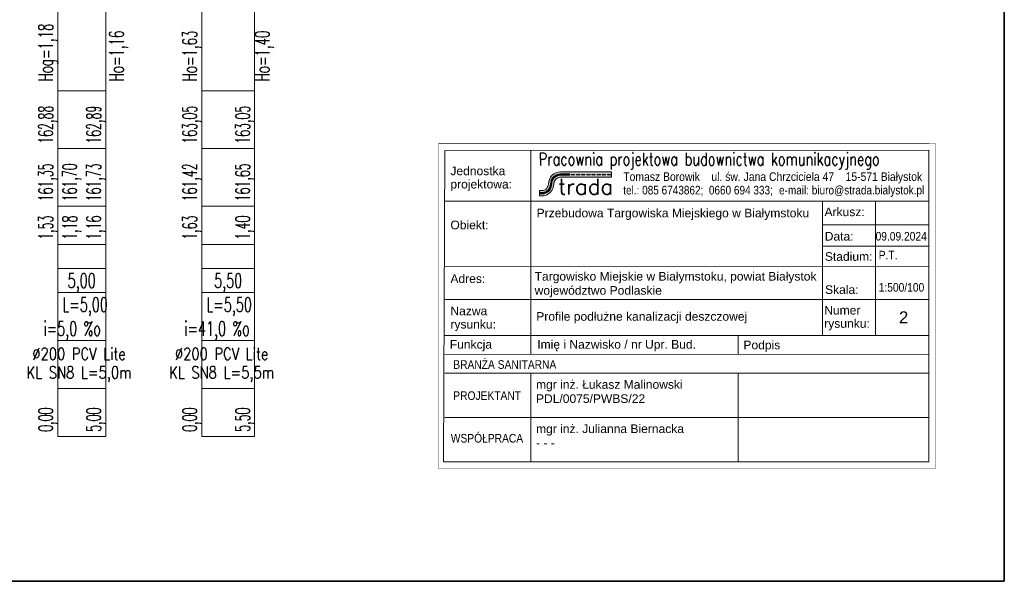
# Model space of a CAD drawing. Header units: millimetres. Extents: x 7.8 to 19, y -49.2 to -24.4.
# Tile 29 of 30: x 9.775 to 9.98, y -24.748 to -24.631. Entities that reach past the tile are written whole.
import ezdxf
from ezdxf.enums import TextEntityAlignment as Align

# ---------------------------------------------------------------- set-up
doc = ezdxf.new("R2010")
doc.units = ezdxf.units.MM
doc.set_wipeout_variables(frame=1)
doc.layers.get('0').update_dxf_attribs({"lineweight": 13})
for name, color, linetype, lineweight in [('CIENKA', 7, 'Continuous', 15), ('CIENKA2', 1, 'Continuous', 25), ('SREDNIA', 2, 'Continuous', 35)]:
    doc.layers.add(name, color=color, linetype=linetype, lineweight=lineweight)
doc.styles.add('RAMKA', font='arial.ttf', dxfattribs={"height": 5})
doc.styles.add('romans', font='romans.shx')
doc.styles.add('tab', font='SIMPLEX')

msp = doc.modelspace()

# ---------------------------------------------------------------- linework, layer by layer
at = {"lineweight": 18}
msp.add_lwpolyline([(9.861981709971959, -24.72413712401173), (9.965393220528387, -24.72412184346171), (9.965383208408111, -24.65640919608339), (9.861971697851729, -24.6564244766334)], close=True, dxfattribs=at)
at = {"layer": 'CIENKA', "color": 7, "linetype": 'Continuous', "ltscale": 0.01}
for p, q in [((9.782619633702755, -24.6454570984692), (9.782619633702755, -24.6284570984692)), ((9.792619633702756, -24.6454570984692), (9.792619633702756, -24.6284570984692)), ((9.812619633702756, -24.6454570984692), (9.812619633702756, -24.6284570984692)), ((9.823619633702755, -24.6454570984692), (9.823619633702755, -24.6284570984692)), ((9.782619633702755, -24.6574570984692), (9.782619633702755, -24.6454570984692)), ((9.782619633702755, -24.6454570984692), (9.792619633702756, -24.6454570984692)), ((9.792619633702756, -24.6574570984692), (9.792619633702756, -24.6454570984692)), ((9.812619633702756, -24.6574570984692), (9.812619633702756, -24.6454570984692)), ((9.812619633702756, -24.6454570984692), (9.823619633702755, -24.6454570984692)), ((9.823619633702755, -24.6574570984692), (9.823619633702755, -24.6454570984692)), ((9.782619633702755, -24.66945709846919), (9.782619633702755, -24.6574570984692)), ((9.782619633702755, -24.6574570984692), (9.792619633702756, -24.6574570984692)), ((9.792619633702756, -24.66945709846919), (9.792619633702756, -24.6574570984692)), ((9.812619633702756, -24.66945709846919), (9.812619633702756, -24.6574570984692)), ((9.812619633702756, -24.6574570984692), (9.823619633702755, -24.6574570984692)), ((9.823619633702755, -24.66945709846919), (9.823619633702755, -24.6574570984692)), ((9.782619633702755, -24.6774570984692), (9.782619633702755, -24.66945709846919)), ((9.782619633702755, -24.66945709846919), (9.792619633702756, -24.66945709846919)), ((9.792619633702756, -24.6774570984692), (9.792619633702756, -24.66945709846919)), ((9.812619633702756, -24.6774570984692), (9.812619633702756, -24.66945709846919)), ((9.812619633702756, -24.66945709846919), (9.823619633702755, -24.66945709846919)), ((9.823619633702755, -24.6774570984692), (9.823619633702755, -24.66945709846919)), ((9.782619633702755, -24.6874570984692), (9.782619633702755, -24.6774570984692)), ((9.782619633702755, -24.6774570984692), (9.792619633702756, -24.6774570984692)), ((9.792619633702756, -24.6874570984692), (9.792619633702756, -24.6774570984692)), ((9.812619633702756, -24.6874570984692), (9.812619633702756, -24.6774570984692)), ((9.812619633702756, -24.6774570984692), (9.823619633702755, -24.6774570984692)), ((9.823619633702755, -24.6874570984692), (9.823619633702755, -24.6774570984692)), ((9.782619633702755, -24.6824570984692), (9.792619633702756, -24.6824570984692)), ((9.812619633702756, -24.6824570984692), (9.823619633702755, -24.6824570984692)), ((9.782619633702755, -24.6974570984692), (9.782619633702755, -24.6874570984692)), ((9.782619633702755, -24.6874570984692), (9.792619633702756, -24.6874570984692)), ((9.792619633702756, -24.6974570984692), (9.792619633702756, -24.6874570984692)), ((9.812619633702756, -24.6974570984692), (9.812619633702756, -24.6874570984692)), ((9.812619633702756, -24.6874570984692), (9.823619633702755, -24.6874570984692)), ((9.823619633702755, -24.6974570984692), (9.823619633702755, -24.6874570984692)), ((9.782619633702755, -24.7074570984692), (9.782619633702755, -24.6974570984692)), ((9.782619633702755, -24.6974570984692), (9.792619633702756, -24.6974570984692)), ((9.792619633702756, -24.7074570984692), (9.792619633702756, -24.6974570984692)), ((9.812619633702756, -24.7074570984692), (9.812619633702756, -24.6974570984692)), ((9.812619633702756, -24.6974570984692), (9.823619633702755, -24.6974570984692)), ((9.823619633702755, -24.7074570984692), (9.823619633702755, -24.6974570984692)), ((9.782619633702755, -24.7174570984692), (9.782619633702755, -24.7074570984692)), ((9.782619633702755, -24.7074570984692), (9.792619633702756, -24.7074570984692)), ((9.792619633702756, -24.7174570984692), (9.792619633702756, -24.7074570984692)), ((9.812619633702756, -24.7174570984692), (9.812619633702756, -24.7074570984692)), ((9.812619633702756, -24.7074570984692), (9.823619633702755, -24.7074570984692)), ((9.823619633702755, -24.7174570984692), (9.823619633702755, -24.7074570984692)), ((9.782619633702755, -24.7174570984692), (9.792619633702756, -24.7174570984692)), ((9.812619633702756, -24.7174570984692), (9.823619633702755, -24.7174570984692))]:
    msp.add_line(p, q, dxfattribs=at)
at = {"layer": 'SREDNIA', "color": 2, "linetype": 'Continuous', "ltscale": 0.01}
for p, q in [((9.979775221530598, -24.74761700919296), (9.979775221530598, -24.45761700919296)), ((7.801517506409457, -24.74761700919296), (9.979775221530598, -24.74761700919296))]:
    msp.add_line(p, q, dxfattribs=at)

# ---------------------------------------------------------------- texts
at = {"layer": 'CIENKA', "color": 7, "linetype": 'Continuous', "ltscale": 0.01, "style": 'romans', "width": 0.6}
for s, p in [('Hog=1,18', (9.781619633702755, -24.6434570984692)), ('Ho=1,16', (9.796367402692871, -24.6434570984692)), ('Ho=1,63', (9.811619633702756, -24.6434570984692)), ('Ho=1,40', (9.826749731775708, -24.6434570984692))]:
    msp.add_text(s, height=0.003, rotation=90, dxfattribs=at).set_placement(p)
at = {"layer": 'CIENKA2', "color": 1, "linetype": 'Continuous', "ltscale": 0.01, "style": 'romans', "width": 0.56}
for s, p in [('162,88', (9.781619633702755, -24.6564570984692)), ('162,89', (9.791619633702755, -24.6564570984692)), ('163,05', (9.811619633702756, -24.6564570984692)), ('163,05', (9.822619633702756, -24.6564570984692)), ('161,35', (9.781619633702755, -24.6684570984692)), ('161,70', (9.786619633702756, -24.6684570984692)), ('161,73', (9.791619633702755, -24.6684570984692)), ('161,42', (9.811619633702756, -24.6684570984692)), ('161,65', (9.822619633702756, -24.6684570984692)), ('1,53', (9.781619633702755, -24.6764570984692)), ('1,18', (9.786619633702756, -24.6764570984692)), ('1,16', (9.791619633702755, -24.6764570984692)), ('1,63', (9.811619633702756, -24.6764570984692)), ('1,40', (9.822619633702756, -24.6764570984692)), ('0,00', (9.781619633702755, -24.7164570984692)), ('5,00', (9.791619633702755, -24.7164570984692)), ('0,00', (9.811619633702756, -24.7164570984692)), ('5,50', (9.822619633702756, -24.7164570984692))]:
    msp.add_text(s, height=0.003, rotation=90, dxfattribs=at).set_placement(p)
at = {"layer": 'CIENKA2', "color": 1, "linetype": 'Continuous', "ltscale": 0.01, "style": 'romans', "width": 0.65}
for s, p in [('5,00', (9.787619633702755, -24.6864570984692)), ('5,50', (9.818119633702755, -24.6864570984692))]:
    msp.add_text(s, height=0.003, dxfattribs=at).set_placement(p, align=Align.CENTER)
for s, p in [('L=5,00', (9.783619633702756, -24.6914570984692)), ('L=5,50', (9.813619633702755, -24.6914570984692))]:
    msp.add_text(s, height=0.003, dxfattribs=at).set_placement(p)
at = {"layer": 'SREDNIA', "color": 2, "linetype": 'Continuous', "ltscale": 0.01, "style": 'romans', "width": 0.65}
for s, p in [('i=5,0 %o', (9.791619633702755, -24.6964570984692)), ('i=41,0 %o', (9.822619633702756, -24.6964570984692))]:
    msp.add_text(s, height=0.003, dxfattribs=at).set_placement(p, align=Align.RIGHT)
at = {"layer": 'SREDNIA', "color": 2, "linetype": 'Continuous', "ltscale": 0.01, "style": 'romans', "width": 0.8}
for s, p in [('%%C200 PCV Lite', (9.787066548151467, -24.70146560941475)), ('%%C200 PCV Lite', (9.816759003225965, -24.70146560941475)), ('KL SN8 L=5,0m', (9.787066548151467, -24.70534927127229)), ('KL SN8 L=5,5m', (9.816759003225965, -24.70534927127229))]:
    msp.add_text(s, height=0.0025, dxfattribs=at).set_placement(p, align=Align.CENTER)

# ---------------------------------------------------------------- next in the draw order: wipeouts: each hides what was drawn before it
at = {"linetype": 'Continuous', "lineweight": 18}
msp.add_wipeout([(9.861971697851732, -24.656424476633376), (9.965383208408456, -24.656409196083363), (9.96539322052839, -24.724121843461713), (9.861981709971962, -24.72413712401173)], dxfattribs=at)

# ---------------------------------------------------------------- next in the draw order: hatches: boundary and pattern name
at = {"lineweight": 18}
h = msp.add_hatch(color=256, dxfattribs=at)
edge = h.paths.add_edge_path()
edge.add_line((9.882960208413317, -24.66733879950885), (9.883441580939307, -24.66733872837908))
edge.add_arc((9.883441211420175, -24.66483799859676), 0.002500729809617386, 270.0084662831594, 360.0084662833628)
edge.add_arc((9.887331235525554, -24.66483742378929), 0.0013892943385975, 90.00846628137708, 180.008466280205, ccw=False)
edge.add_line((9.887331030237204, -24.66344812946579), (9.897991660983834, -24.66344655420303))
edge.add_line((9.897991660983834, -24.66344655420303), (9.89799149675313, -24.66233511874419))
edge.add_line((9.897991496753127, -24.66233511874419), (9.88733086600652, -24.66233669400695))
edge.add_arc((9.887331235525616, -24.66483742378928), 0.002500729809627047, 90.00846628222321, 180.0084662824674)
edge.add_arc((9.88344121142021, -24.66483799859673), 0.001389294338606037, -89.99153371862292, 0.008466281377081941, ccw=False)
edge.add_line((9.883441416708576, -24.66622729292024), (9.882960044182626, -24.66622736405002))
edge.add_line((9.88296004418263, -24.66622736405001), (9.882960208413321, -24.66733879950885))
h = msp.add_hatch(color=255, dxfattribs=at)
edge = h.paths.add_edge_path()
edge.add_line((9.887330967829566, -24.66302578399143), (9.889200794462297, -24.66302550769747))
edge.add_line((9.889200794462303, -24.66302550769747), (9.88920078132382, -24.66293659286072))
edge.add_line((9.88920078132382, -24.66293659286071), (9.887330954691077, -24.66293686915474))
edge.add_arc((9.887331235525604, -24.6648374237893), 0.001900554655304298, 90.00846628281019, 180.0084662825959)
edge.add_arc((9.88344121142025, -24.66483799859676), 0.001989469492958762, -89.99153371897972, 0.008466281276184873, ccw=False)
edge.add_line((9.883441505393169, -24.666827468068), (9.882960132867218, -24.66682753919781))
edge.add_line((9.882960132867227, -24.66682753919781), (9.882960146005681, -24.66691645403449))
edge.add_line((9.882960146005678, -24.66691645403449), (9.883441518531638, -24.66691638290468))
edge.add_arc((9.88344121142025, -24.66483799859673), 0.002078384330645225, 270.0084662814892, 360.0084662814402)
edge.add_arc((9.887331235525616, -24.66483742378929), 0.001811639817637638, 90.00846628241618, 180.0084662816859, ccw=False)
edge = h.paths.add_edge_path()
edge.add_line((9.887330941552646, -24.66284795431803), (9.88920076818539, -24.66284767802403))
edge.add_line((9.88920076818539, -24.66284767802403), (9.889200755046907, -24.66275876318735))
edge.add_line((9.88920075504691, -24.66275876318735), (9.887330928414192, -24.66275903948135))
edge.add_arc((9.887331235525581, -24.6648374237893), 0.002078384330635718, 90.00846628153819, 180.0084662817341)
edge.add_arc((9.883441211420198, -24.66483799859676), 0.001811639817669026, -89.99153371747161, 0.00846628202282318, ccw=False)
edge.add_line((9.883441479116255, -24.66664963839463), (9.882960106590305, -24.66664970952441))
edge.add_line((9.88296010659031, -24.66664970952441), (9.882960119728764, -24.66673862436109))
edge.add_line((9.882960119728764, -24.66673862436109), (9.883441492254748, -24.66673855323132))
edge.add_arc((9.88344121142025, -24.66483799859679), 0.001900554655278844, 270.0084662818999, 360.008466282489)
edge.add_arc((9.887331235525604, -24.66483742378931), 0.001989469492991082, 90.00846628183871, 180.0084662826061, ccw=False)
for points in [[(9.89027454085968, -24.66284751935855), (9.889579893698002, -24.66284762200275), (9.88957990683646, -24.66293653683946), (9.89027455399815, -24.66293643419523)], [(9.891348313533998, -24.66284736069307), (9.890653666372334, -24.66284746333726), (9.890653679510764, -24.66293637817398), (9.891348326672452, -24.66293627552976)], [(9.892422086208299, -24.66284720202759), (9.891727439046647, -24.66284730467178), (9.891727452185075, -24.6629362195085), (9.892422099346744, -24.66293611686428)], [(9.893495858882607, -24.66284704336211), (9.89280121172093, -24.6628471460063), (9.892801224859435, -24.66293606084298), (9.893495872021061, -24.66293595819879)], [(9.894569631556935, -24.66284688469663), (9.893874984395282, -24.66284698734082), (9.8938749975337, -24.66293590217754), (9.894569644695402, -24.66293579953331)], [(9.895643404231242, -24.66284672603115), (9.894948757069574, -24.66284682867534), (9.894948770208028, -24.66293574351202), (9.895643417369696, -24.66293564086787)], [(9.896717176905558, -24.66284656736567), (9.896022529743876, -24.66284667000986), (9.896022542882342, -24.66293558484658), (9.896717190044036, -24.66293548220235)], [(9.897790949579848, -24.66284640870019), (9.89709630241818, -24.66284651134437), (9.897096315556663, -24.6629354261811), (9.897790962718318, -24.66293532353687)]]:
    msp.add_hatch(color=255, dxfattribs=at).paths.add_polyline_path(points)

# ---------------------------------------------------------------- next in the draw order: linework, layer by layer
for p, q in [((9.897991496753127, -24.66233511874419), (9.887330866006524, -24.66233669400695)), ((9.887331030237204, -24.66344812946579), (9.897991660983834, -24.66344655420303)), ((9.897991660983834, -24.66344655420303), (9.897991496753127, -24.66233511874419)), ((9.883441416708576, -24.66622729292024), (9.88296004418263, -24.66622736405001)), ((9.88296004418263, -24.66622736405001), (9.882960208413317, -24.66733879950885)), ((9.882960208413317, -24.66733879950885), (9.88344158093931, -24.66733872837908))]:
    msp.add_line(p, q, dxfattribs=at)
at = {"color": 255, "linetype": 'Continuous', "lineweight": 18, "ltscale": 20}
for p, q in [((9.889200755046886, -24.66275876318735), (9.88733092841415, -24.66275903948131)), ((9.88920076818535, -24.662847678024), (9.887330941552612, -24.66284795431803)), ((9.889200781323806, -24.66293659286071), (9.887330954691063, -24.66293686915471)), ((9.889200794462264, -24.66302550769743), (9.887330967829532, -24.6630257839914)), ((9.883441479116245, -24.66664963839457), (9.882960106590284, -24.66664970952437)), ((9.883441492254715, -24.66673855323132), (9.882960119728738, -24.66673862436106)), ((9.883441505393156, -24.666827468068), (9.882960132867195, -24.66682753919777)), ((9.883441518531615, -24.66691638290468), (9.882960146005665, -24.66691645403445))]:
    msp.add_line(p, q, dxfattribs=at)
at = {"color": 255, "lineweight": 18}
for p, q in [((9.889200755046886, -24.66275876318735), (9.88920076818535, -24.662847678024)), ((9.889200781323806, -24.66293659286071), (9.889200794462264, -24.66302550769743)), ((9.889579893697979, -24.66284762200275), (9.890274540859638, -24.66284751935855)), ((9.889579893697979, -24.66284762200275), (9.889579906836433, -24.66293653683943)), ((9.889579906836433, -24.66293653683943), (9.889579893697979, -24.66284762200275)), ((9.890274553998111, -24.66293643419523), (9.889579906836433, -24.66293653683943)), ((9.890274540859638, -24.66284751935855), (9.890274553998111, -24.66293643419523)), ((9.890653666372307, -24.66284746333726), (9.891348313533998, -24.66284736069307)), ((9.890653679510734, -24.66293637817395), (9.890653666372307, -24.66284746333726)), ((9.891348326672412, -24.66293627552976), (9.890653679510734, -24.66293637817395)), ((9.891348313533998, -24.66284736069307), (9.891348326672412, -24.66293627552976)), ((9.89172743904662, -24.66284730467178), (9.892422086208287, -24.66284720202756)), ((9.891727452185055, -24.66293621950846), (9.89172743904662, -24.66284730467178)), ((9.892422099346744, -24.66293611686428), (9.891727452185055, -24.66293621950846)), ((9.892422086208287, -24.66284720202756), (9.892422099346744, -24.66293611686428)), ((9.892801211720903, -24.6628471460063), (9.893495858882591, -24.66284704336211)), ((9.892801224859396, -24.66293606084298), (9.892801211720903, -24.6628471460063)), ((9.893495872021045, -24.66293595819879), (9.892801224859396, -24.66293606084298)), ((9.893495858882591, -24.66284704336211), (9.893495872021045, -24.66293595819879)), ((9.893874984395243, -24.66284698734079), (9.894569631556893, -24.66284688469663)), ((9.8938749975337, -24.66293590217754), (9.893874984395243, -24.66284698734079)), ((9.894569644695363, -24.66293579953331), (9.8938749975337, -24.66293590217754)), ((9.894569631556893, -24.66284688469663), (9.894569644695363, -24.66293579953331)), ((9.894948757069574, -24.66284682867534), (9.895643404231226, -24.66284672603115)), ((9.89494877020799, -24.66293574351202), (9.894948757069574, -24.66284682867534)), ((9.895643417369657, -24.66293564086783), (9.89494877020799, -24.66293574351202)), ((9.895643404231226, -24.66284672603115), (9.895643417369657, -24.66293564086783)), ((9.896022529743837, -24.66284667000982), (9.896717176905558, -24.66284656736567)), ((9.896022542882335, -24.66293558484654), (9.896022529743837, -24.66284667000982)), ((9.896717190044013, -24.66293548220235), (9.896022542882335, -24.66293558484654)), ((9.896717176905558, -24.66284656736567), (9.896717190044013, -24.66293548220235)), ((9.897096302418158, -24.66284651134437), (9.897790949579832, -24.66284640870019)), ((9.897096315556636, -24.66293542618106), (9.897096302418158, -24.66284651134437)), ((9.897790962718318, -24.66293532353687), (9.897096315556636, -24.66293542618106)), ((9.897790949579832, -24.66284640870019), (9.897790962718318, -24.66293532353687))]:
    msp.add_line(p, q, dxfattribs=at)
at = {"lineweight": 18}
msp.add_lwpolyline([(9.863256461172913, -24.65783837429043), (9.964041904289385, -24.65782348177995), (9.96405132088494, -24.72269832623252), (9.862972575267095, -24.7227132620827)], close=True, dxfattribs=at)
for points in [[(9.881151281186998, -24.65783573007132), (9.88115759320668, -24.7003383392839)], [(9.964041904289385, -24.65782348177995), (9.96405021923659, -24.71409509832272)], [(9.863258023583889, -24.66841203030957), (9.964043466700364, -24.66839713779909)], [(9.941877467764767, -24.66840041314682), (9.941881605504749, -24.69640267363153)], [(9.952960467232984, -24.66839877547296), (9.95296460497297, -24.69640103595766)], [(9.941878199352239, -24.67335144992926), (9.964044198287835, -24.67334817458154)], [(9.941879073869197, -24.67778443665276), (9.964045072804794, -24.67778116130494)], [(9.863260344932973, -24.68200992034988), (9.96404578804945, -24.6819950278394)], [(9.863261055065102, -24.68892765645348), (9.964046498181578, -24.68891276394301)], [(9.863262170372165, -24.69641391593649), (9.964047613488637, -24.69639902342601)], [(9.924354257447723, -24.69640488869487), (9.924354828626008, -24.70033195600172)], [(9.863262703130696, -24.70034098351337), (9.964048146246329, -24.70032609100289)], [(9.86326271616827, -24.70034098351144), (9.964048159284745, -24.70032609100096)], [(9.863262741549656, -24.70034098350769), (9.964048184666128, -24.70032609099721)], [(9.863263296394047, -24.70426767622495), (9.964048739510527, -24.70425278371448)], [(9.881158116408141, -24.70426503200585), (9.881159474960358, -24.71345906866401)], [(9.924355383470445, -24.70425864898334), (9.924356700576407, -24.71345268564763)], [(9.863264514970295, -24.71349044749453), (9.964049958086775, -24.71347555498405)], [(9.881159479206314, -24.71348780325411), (9.881161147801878, -24.72271057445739)], [(9.924356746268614, -24.71348142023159), (9.92435807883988, -24.72270419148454)], [(9.863265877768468, -24.722713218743), (9.96405132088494, -24.72269832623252)]]:
    msp.add_lwpolyline(points, dxfattribs=at)
for centre, major_axis, ratio, start_param, end_param in [((9.887331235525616, -24.66483742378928), (-5.394533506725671e-05, 0.00250014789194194), 0.9999999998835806, -0.02142574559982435, 1.549370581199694), ((9.887331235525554, -24.66483742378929), (0.000982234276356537, 0.0009825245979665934), 0.999999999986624, 0.785398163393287, 2.356194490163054), ((9.88344121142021, -24.66483799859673), (-0.0009825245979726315, 0.0009822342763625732), 0.999999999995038, 2.356194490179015, 3.926990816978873), ((9.883441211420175, -24.66483799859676), (-3.813960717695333e-05, 0.002500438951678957), 0.9999999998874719, 3.126488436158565, 4.697284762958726)]:
    msp.add_ellipse(centre, major_axis=major_axis, ratio=ratio, start_param=start_param, end_param=end_param, dxfattribs=at)
at = {"color": 255, "linetype": 'Continuous', "lineweight": 18, "ltscale": 20}
for centre, major_axis, ratio, start_param, end_param in [((9.887331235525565, -24.66483742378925), (-3.548011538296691e-05, 0.002078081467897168), 0.999999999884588, -0.01692407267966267, 1.553872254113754), ((9.887331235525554, -24.66483742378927), (4.675359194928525e-05, 0.001988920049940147), 0.9999999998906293, 0.02365046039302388, 1.594446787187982), ((9.887331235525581, -24.66483742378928), (2.967693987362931e-06, 0.001900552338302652), 0.9999999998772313, 0.00170925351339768, 1.57250558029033), ((9.887331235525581, -24.66483742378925), (2.455485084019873e-05, 0.001811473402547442), 0.999999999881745, 0.0137021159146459, 1.584498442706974), ((9.88344121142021, -24.66483799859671), (3.642305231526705e-05, 0.001811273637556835), 0.9999999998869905, 3.161846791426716, 4.73264311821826), ((9.883441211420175, -24.66483799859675), (-0.000115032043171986, 0.001897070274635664), 0.9999999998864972, 3.081177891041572, 4.651974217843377), ((9.883441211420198, -24.66483799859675), (-4.243699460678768e-05, 0.001989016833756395), 0.9999999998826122, 3.120407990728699, 4.691204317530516), ((9.883441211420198, -24.66483799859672), (-2.525422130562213e-05, 0.002078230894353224), 0.9999999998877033, 3.129589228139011, 4.700385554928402)]:
    msp.add_ellipse(centre, major_axis=major_axis, ratio=ratio, start_param=start_param, end_param=end_param, dxfattribs=at)

# ---------------------------------------------------------------- next in the draw order: texts
at = {"lineweight": 18}
for s, height, style, width, p in [('Pracownia projektowa budownictwa komunikacyjnego', 0.002639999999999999, 'tab', 0.75, (9.882801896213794, -24.66097705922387)), ('tel.: 085 6743862;  0660 694 333;', 0.001796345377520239, 'RAMKA', 0.83, (9.900414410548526, -24.66702578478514)), ('e-mail: biuro@strada.bialystok.pl', 0.001796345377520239, 'RAMKA', 0.83, (9.93285871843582, -24.66702099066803)), ('09.09.2024', 0.001796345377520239, 'RAMKA', 0.85, (9.952961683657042, -24.67663095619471)), ('P.T.', 0.001796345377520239, 'RAMKA', 0.85, (9.953615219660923, -24.6805644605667)), ('1:500/100', 0.001796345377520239, 'RAMKA', 0.85, (9.953615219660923, -24.68727809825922)), ('BRANŻA SANITARNA', 0.001796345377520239, 'RAMKA', 0.85, (9.865014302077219, -24.70335485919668)), ('PROJEKTANT', 0.001796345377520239, 'RAMKA', 0.85, (9.865015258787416, -24.70982941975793)), ('WSPÓŁPRACA', 0.001796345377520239, 'RAMKA', 0.85, (9.864497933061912, -24.71870952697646))]:
    msp.add_text(s, height=height, rotation=0.008467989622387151, dxfattribs=dict(at, style=style, width=width)).set_placement(p)
for s, height, style, p in [('Jednostka', 0.001796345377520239, 'RAMKA', (9.86441270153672, -24.66301805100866)), ('projektowa:', 0.001796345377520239, 'RAMKA', (9.86441310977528, -24.6657808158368)), ('trada', 0.003263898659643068, 'tab', (9.886852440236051, -24.66704128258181)), ('Przebudowa Targowiska Miejskiego w Białymstoku', 0.001796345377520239, 'RAMKA', (9.882367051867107, -24.67179367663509)), ('Arkusz:', 0.001796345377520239, 'RAMKA', (9.942336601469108, -24.6715449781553)), ('Obiekt:', 0.001796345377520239, 'RAMKA', (9.864414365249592, -24.67427727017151)), ('Data:', 0.001796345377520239, 'RAMKA', (9.942381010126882, -24.67663251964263)), ('Stadium:', 0.001796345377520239, 'RAMKA', (9.942402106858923, -24.68084872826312)), ('Adres:', 0.001796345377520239, 'RAMKA', (9.86441633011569, -24.68546265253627)), ('Targowisko Miejskie w Białymstoku, powiat Białystok', 0.001796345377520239, 'RAMKA', (9.88195420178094, -24.68497976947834)), ('województwo Podlaskie', 0.001796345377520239, 'RAMKA', (9.88195420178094, -24.68791405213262)), ('Skala:', 0.001796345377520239, 'RAMKA', (9.94244235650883, -24.68774726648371)), ('Nazwa ', 0.001796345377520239, 'RAMKA', (9.864417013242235, -24.69219762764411)), ('Numer', 0.001796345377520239, 'RAMKA', (9.942272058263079, -24.69203615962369)), ('Profile podłużne kanalizacji deszczowej', 0.001796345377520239, 'RAMKA', (9.882298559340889, -24.69333332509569)), ('2', 0.002503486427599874, 'RAMKA', (9.95782582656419, -24.69387647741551)), ('rysunku:', 0.001796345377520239, 'RAMKA', (9.864417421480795, -24.69496039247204)), ('rysunku:', 0.001796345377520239, 'RAMKA', (9.942272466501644, -24.69479892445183)), ('Funkcja', 0.001796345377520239, 'RAMKA', (9.864293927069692, -24.69915745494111)), ('Imię i Nazwisko / nr Upr. Bud.', 0.001796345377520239, 'RAMKA', (9.882507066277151, -24.69915839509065)), ('Podpis', 0.001796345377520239, 'RAMKA', (9.925442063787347, -24.69928176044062)), ('mgr inż. Łukasz Malinowski', 0.001796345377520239, 'RAMKA', (9.882241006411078, -24.70750952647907)), ('PDL/0075/PWBS/22', 0.001796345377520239, 'RAMKA', (9.882237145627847, -24.7104587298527)), ('mgr inż. Julianna Biernacka', 0.001796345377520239, 'RAMKA', (9.882242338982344, -24.7167322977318)), ('- - -', 0.001796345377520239, 'RAMKA', (9.882238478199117, -24.71968150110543))]:
    msp.add_text(s, height=height, rotation=0.008467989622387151, dxfattribs=dict(at, style=style)).set_placement(p)
at = {"lineweight": 18, "style": 'RAMKA', "oblique": 0.88, "width": 0.86}
msp.add_text('Tomasz Borowik    ul. św. Jana Chrzciciela 47    15-571 Białystok', height=0.001796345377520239, rotation=0.008467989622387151, dxfattribs=at).set_placement((9.900413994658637, -24.66421123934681))

doc.saveas('drawing.dxf')
